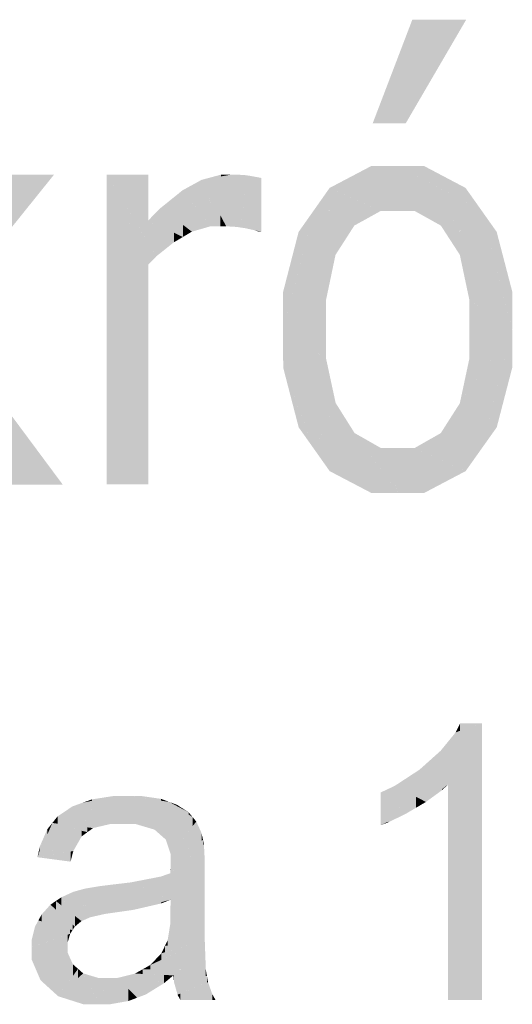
# Model space of a CAD drawing. Extents: x 64462 to 126444, y -56085 to -716.
# Tile 46 of 90: x 93325 to 93504, y -6373 to -6015. Entities that reach past the tile are written whole.
import ezdxf

# ---------------------------------------------------------------- set-up
doc = ezdxf.new("R2010")
doc.units = 0
doc.header["$LTSCALE"] = 11.25

# ---------------------------------------------------------------- blocks, each defined once
blk = doc.blocks.new('DwgObject-55396215-3381')
at = {"linetype": 'Continuous'}
for points in [[(48674.89, 21395.75), (48660.5, 21379.78), (48674.89, 21417.44)], [(48672.49, 21379.79), (48672.49, 21393.09), (48694.45, 21417.45)], [(48674.89, 21395.75), (48674.89, 21417.44), (48694.45, 21417.45)], [(48672.49, 21379.79), (48660.5, 21379.78), (48672.49, 21393.09)], [(48660.05, 21349.51), (48644.87, 21356.34), (48660.05, 21364.33)], [(48663.43, 21347.98), (48660.05, 21364.33), (48663.43, 21364.33)], [(48660.05, 21349.51), (48660.05, 21364.33), (48663.43, 21347.98)], [(48669.61, 21347.99), (48663.43, 21347.98), (48669.61, 21364.34)], [(48663.43, 21347.98), (48663.43, 21364.33), (48669.61, 21364.34)], [(48669.61, 21347.99), (48669.61, 21364.34), (48669.62, 21347.99)], [(48675.72, 21347.99), (48669.61, 21364.34), (48675.72, 21355.88)], [(48685.25, 21342.68), (48669.61, 21364.34), (48685.25, 21356.08)], [(48694.21, 21351.36), (48669.61, 21364.34), (48694.21, 21356.36)], [(48679.09, 21361.26), (48669.61, 21364.34), (48679.09, 21364.34)], [(48669.62, 21347.99), (48669.61, 21364.34), (48669.62, 21364.32)], [(48669.62, 21347.99), (48669.62, 21364.32), (48675.72, 21347.99)], [(48679.09, 21361.26), (48679.09, 21364.34), (48694.21, 21356.36)], [(48503.07, 21309.15), (48503.07, 21323.63), (48544.83, 21361.14)], [(48525.75, 21344), (48525.75, 21361.13), (48544.83, 21361.14)], [(48579.03, 21344.54), (48563.91, 21361.15), (48579.03, 21361.15)], [(48579.04, 21336.51), (48563.91, 21361.15), (48579.04, 21344.53)], [(48579.04, 21328.51), (48563.91, 21361.15), (48579.04, 21336.5)], [(48563.95, 21248.65), (48563.91, 21361.15), (48563.95, 21361.06)], [(48563.95, 21248.65), (48563.95, 21361.06), (48579.04, 21328.51)], [(48579.03, 21344.54), (48579.03, 21361.15), (48579.04, 21344.53)], [(48605.44, 21360.52), (48598.4, 21359.27), (48605.44, 21361.16)], [(48607.34, 21342.41), (48598.4, 21359.27), (48607.34, 21360.86)], [(48605.44, 21360.52), (48605.44, 21361.16), (48609.02, 21361.16)], [(48609.02, 21342.31), (48607.34, 21342.41), (48609.02, 21361.16)], [(48607.34, 21342.41), (48607.34, 21360.86), (48609.02, 21361.16)], [(48609.02, 21342.31), (48609.02, 21361.16), (48611.11, 21342.18)], [(48611, 21343.17), (48609.02, 21361.16), (48611, 21361.16)], [(48612.7, 21341.95), (48611, 21361.16), (48612.7, 21361.09)], [(48611.11, 21342.18), (48611, 21361.16), (48611.11, 21359.94)], [(48611, 21343.17), (48611, 21361.16), (48611.11, 21342.18)], [(48612.7, 21341.95), (48612.7, 21361.09), (48613.86, 21361.04)], [(48613.86, 21352.71), (48612.7, 21341.95), (48613.86, 21361.04)], [(48614.75, 21355.1), (48612.7, 21341.95), (48614.75, 21360.91)], [(48613.86, 21352.71), (48613.86, 21361.04), (48614.75, 21360.91)], [(48614.29, 21341.72), (48614.29, 21352.17), (48615.64, 21360.79)], [(48615.64, 21347.96), (48614.29, 21341.72), (48615.64, 21360.79)], [(48614.75, 21355.1), (48614.75, 21360.91), (48615.64, 21360.79)], [(48615.64, 21347.96), (48615.64, 21360.79), (48618.3, 21360.31)], [(48594.96, 21351.05), (48591.51, 21355.49), (48594.96, 21357.38)], [(48598.4, 21349.68), (48594.96, 21357.38), (48598.4, 21359.27)], [(48594.96, 21351.05), (48594.96, 21357.38), (48601.65, 21342.41)], [(48605.16, 21342.41), (48598.4, 21359.27), (48605.16, 21346.52)], [(48601.65, 21342.41), (48598.4, 21359.27), (48601.65, 21351.16)], [(48598.4, 21349.68), (48598.4, 21359.27), (48601.65, 21342.41)], [(48611.11, 21342.18), (48611.11, 21359.94), (48612.7, 21341.95)], [(48617.58, 21340.98), (48617.58, 21356.97), (48618.3, 21360.31)], [(48618.3, 21346.45), (48617.58, 21340.98), (48618.3, 21360.31)], [(48620.07, 21340.47), (48617.58, 21340.98), (48620.07, 21359.96)], [(48618.3, 21346.45), (48618.3, 21360.31), (48620.07, 21359.96)], [(48620.07, 21340.47), (48620.07, 21359.96), (48620.08, 21340.47)], [(48591.51, 21346.14), (48583.55, 21349.07), (48591.51, 21355.49)], [(48591.51, 21346.14), (48591.51, 21355.49), (48601.65, 21342.41)], [(48617.58, 21340.98), (48614.29, 21341.72), (48617.58, 21356.97)], [(48644.87, 21348.27), (48639.25, 21348.35), (48644.87, 21356.34)], [(48644.87, 21348.27), (48644.87, 21356.34), (48663.43, 21347.98)], [(48675.72, 21347.99), (48675.72, 21355.88), (48685.25, 21342.68)], [(48685.25, 21342.68), (48685.25, 21356.08), (48699.86, 21348.38)], [(48694.21, 21351.36), (48694.21, 21356.36), (48699.86, 21348.38)], [(48601.65, 21342.41), (48601.65, 21351.16), (48605.16, 21342.41)], [(48614.29, 21341.72), (48612.7, 21341.95), (48614.29, 21352.17)], [(48583.55, 21342.38), (48579.04, 21344.53), (48583.55, 21349.07)], [(48594.88, 21340.47), (48583.55, 21349.07), (48594.88, 21344.9)], [(48591.62, 21338.53), (48583.55, 21349.07), (48591.62, 21342.95)], [(48583.55, 21342.38), (48583.55, 21349.07), (48591.62, 21338.53)], [(48605.16, 21342.41), (48605.16, 21346.52), (48607.34, 21342.41)], [(48639.25, 21320.93), (48628.01, 21304.87), (48639.25, 21348.35)], [(48633.62, 21326.59), (48633.62, 21340.37), (48639.25, 21348.35)], [(48650.43, 21337.35), (48639.25, 21348.35), (48650.43, 21344)], [(48647.02, 21332.04), (48639.25, 21348.35), (48647.02, 21340.71)], [(48639.25, 21320.93), (48639.25, 21348.35), (48647.02, 21332.04)], [(48653.84, 21342.67), (48639.25, 21348.35), (48653.84, 21348.13)], [(48653.84, 21342.67), (48653.84, 21348.13), (48663.43, 21347.98)], [(48688.69, 21337.37), (48688.69, 21344.02), (48699.86, 21348.38)], [(48692.13, 21332.06), (48692.13, 21340.75), (48699.86, 21348.38)], [(48695.57, 21315.82), (48695.57, 21339.32), (48699.86, 21348.38)], [(48699.86, 21312.82), (48695.57, 21315.82), (48699.86, 21348.38)], [(48699.86, 21312.82), (48699.86, 21348.38), (48711.17, 21304.9)], [(48711.17, 21304.92), (48699.86, 21348.38), (48711.17, 21318.66)], [(48705.51, 21333.52), (48699.86, 21348.38), (48705.51, 21340.39)], [(48588.35, 21336.59), (48579.04, 21344.53), (48588.35, 21340.09)], [(48579.04, 21336.51), (48579.04, 21344.53), (48582.06, 21331.58)], [(48582.06, 21331.58), (48579.04, 21344.53), (48582.06, 21341.95)], [(48591.62, 21338.53), (48591.62, 21342.95), (48594.88, 21340.47)], [(48594.88, 21340.47), (48594.88, 21344.9), (48601.65, 21342.41)], [(48650.43, 21337.35), (48650.43, 21344), (48653.84, 21342.67)], [(48688.69, 21337.37), (48685.25, 21342.68), (48688.69, 21344.02)], [(48582.06, 21331.58), (48582.06, 21341.95), (48588.35, 21336.59)], [(48588.35, 21336.59), (48588.35, 21340.09), (48591.62, 21338.53)], [(48619.27, 21340.47), (48617.58, 21340.98), (48619.27, 21340.63)], [(48619.27, 21340.47), (48619.27, 21340.63), (48620.08, 21340.47)], [(48633.62, 21326.59), (48628.01, 21304.87), (48633.62, 21340.37)], [(48628.01, 21304.87), (48628.01, 21318.64), (48633.62, 21340.37)], [(48647.02, 21332.04), (48647.02, 21340.71), (48650.43, 21337.35)], [(48692.13, 21332.06), (48688.69, 21337.37), (48692.13, 21340.75)], [(48695.57, 21315.82), (48692.13, 21332.06), (48695.57, 21339.32)], [(48705.51, 21333.52), (48705.51, 21340.39), (48711.17, 21318.66)], [(48579.04, 21328.51), (48579.04, 21336.5), (48582.06, 21331.58)], [(48643.61, 21315.8), (48643.61, 21327.17), (48647.02, 21332.04)], [(48579.04, 21248.65), (48563.95, 21248.65), (48579.04, 21328.51)], [(48579.04, 21248.65), (48579.04, 21328.51), (48579.07, 21248.65)], [(48643.61, 21315.8), (48628.01, 21304.87), (48643.61, 21327.17)], [(48628.01, 21304.87), (48628.01, 21318.62), (48628.01, 21318.64)], [(48711.17, 21304.92), (48711.17, 21318.66), (48711.17, 21304.9)], [(48643.61, 21304.88), (48628.01, 21304.87), (48643.61, 21315.8)], [(48643.61, 21304.88), (48643.61, 21315.8), (48643.61, 21304.88)], [(48695.57, 21304.9), (48695.57, 21315.82), (48695.57, 21315.82)], [(48695.57, 21304.9), (48695.57, 21315.82), (48711.17, 21304.9)], [(48643.61, 21294.31), (48628.01, 21304.87), (48643.61, 21304.88)], [(48639.28, 21261.45), (48628.01, 21304.87), (48639.28, 21297.24)], [(48628.02, 21291.12), (48628.01, 21304.87), (48628.02, 21304.85)], [(48628.02, 21291.12), (48628.02, 21304.85), (48639.28, 21261.45)], [(48643.61, 21294.31), (48643.61, 21304.88), (48643.61, 21294.3)], [(48695.57, 21282.98), (48695.57, 21294.22), (48711.17, 21304.9)], [(48695.57, 21294.22), (48695.57, 21304.9), (48695.57, 21304.9)], [(48695.57, 21294.22), (48695.57, 21304.9), (48711.17, 21304.9)], [(48699.89, 21261.47), (48699.89, 21289.05), (48711.17, 21304.9)], [(48705.54, 21269.43), (48705.54, 21283.21), (48711.17, 21304.9)], [(48711.17, 21291.13), (48705.54, 21269.43), (48711.17, 21304.9)], [(48711.17, 21291.13), (48711.17, 21304.9), (48711.18, 21291.15)], [(48639.28, 21261.45), (48639.28, 21297.24), (48643.61, 21294.3)], [(48643.61, 21270.82), (48639.28, 21261.45), (48643.61, 21294.3)], [(48643.61, 21270.82), (48643.61, 21294.3), (48647.06, 21278.27)], [(48695.57, 21282.98), (48692.13, 21278.13), (48695.57, 21294.22)], [(48633.65, 21269.4), (48628.02, 21291.12), (48633.65, 21276.27)], [(48699.89, 21261.47), (48692.13, 21278.13), (48699.89, 21289.05)], [(48705.54, 21269.43), (48699.89, 21261.47), (48705.54, 21283.21)], [(48528.03, 21248.63), (48528.03, 21275.53), (48547.99, 21248.64)], [(48633.65, 21269.4), (48633.65, 21276.27), (48639.28, 21261.45)], [(48647.06, 21269.32), (48639.28, 21261.45), (48647.06, 21278.27)], [(48647.06, 21269.32), (48647.06, 21278.27), (48650.49, 21272.81)], [(48692.13, 21269.26), (48688.67, 21272.72), (48692.13, 21278.13)], [(48692.13, 21269.26), (48692.13, 21278.13), (48699.89, 21261.47)], [(48650.49, 21265.96), (48639.28, 21261.45), (48650.49, 21272.81)], [(48650.49, 21265.96), (48650.49, 21272.81), (48653.93, 21267.34)], [(48688.67, 21265.93), (48685.22, 21267.3), (48688.67, 21272.72)], [(48688.67, 21265.93), (48688.67, 21272.72), (48699.89, 21261.47)], [(48653.93, 21253.77), (48639.28, 21261.45), (48653.93, 21267.34)], [(48663.51, 21254.06), (48653.93, 21267.34), (48663.51, 21261.88)], [(48653.93, 21253.77), (48653.93, 21267.34), (48669.65, 21245.54)], [(48685.22, 21261.72), (48675.71, 21261.89), (48685.22, 21267.3)], [(48685.22, 21261.72), (48685.22, 21267.3), (48699.89, 21261.47)], [(48644.91, 21253.49), (48639.28, 21261.45), (48644.91, 21258.5)], [(48669.65, 21245.55), (48663.51, 21261.88), (48669.65, 21261.89)], [(48663.51, 21254.06), (48663.51, 21261.88), (48669.65, 21245.54)], [(48669.65, 21245.54), (48669.65, 21261.89), (48669.65, 21261.89)], [(48669.65, 21245.54), (48669.65, 21261.89), (48675.71, 21261.89)], [(48675.71, 21245.54), (48669.65, 21245.54), (48675.71, 21261.89)], [(48669.65, 21245.55), (48669.65, 21261.89), (48669.65, 21245.54)], [(48675.71, 21245.54), (48675.71, 21261.89), (48679.13, 21245.54)], [(48679.13, 21245.54), (48675.71, 21261.89), (48679.13, 21260.34)], [(48694.25, 21253.51), (48675.71, 21261.89), (48694.25, 21261.57)], [(48694.25, 21253.51), (48694.25, 21261.57), (48699.89, 21261.47)], [(48644.91, 21253.49), (48644.91, 21258.5), (48669.65, 21245.54)], [(48679.13, 21245.54), (48679.13, 21260.34), (48694.25, 21253.51)], [(48660.1, 21245.53), (48644.91, 21253.49), (48660.1, 21248.61)], [(48660.1, 21245.53), (48660.1, 21248.61), (48669.65, 21245.54)], [(48700.16, 21061.48), (48690.63, 21158.64), (48700.16, 21161.88)], [(48692.23, 21159.19), (48690.63, 21158.64), (48692.23, 21161.88)], [(48692.23, 21159.19), (48692.23, 21161.88), (48700.16, 21161.88)], [(48687.86, 21061.48), (48687.86, 21139.72), (48690.63, 21158.64)], [(48690.63, 21061.48), (48687.86, 21061.48), (48690.63, 21158.64)], [(48687.86, 21139.72), (48687.86, 21155.24), (48690.63, 21158.64)], [(48690.63, 21061.48), (48690.63, 21158.64), (48700.16, 21061.48)], [(48687.86, 21139.72), (48685.18, 21151.96), (48687.86, 21155.24)], [(48685.18, 21143.32), (48681.33, 21148.51), (48685.18, 21151.96)], [(48685.18, 21143.32), (48685.18, 21151.96), (48687.86, 21139.72)], [(48681.33, 21143.08), (48677.49, 21145.07), (48681.33, 21148.51)], [(48681.33, 21143.08), (48681.33, 21148.51), (48687.86, 21139.72)], [(48677.49, 21134.58), (48668.5, 21139.2), (48677.49, 21145.07)], [(48679.84, 21133.37), (48677.49, 21145.07), (48679.84, 21143.85)], [(48677.49, 21134.58), (48677.49, 21145.07), (48679.84, 21133.37)], [(48679.84, 21133.37), (48679.84, 21143.85), (48687.86, 21139.72)], [(48668.5, 21132.56), (48663.36, 21136.78), (48668.5, 21139.2)], [(48676.25, 21131.26), (48668.5, 21139.2), (48676.25, 21135.22)], [(48672.66, 21129.14), (48668.5, 21139.2), (48672.66, 21134.94)], [(48668.5, 21132.56), (48668.5, 21139.2), (48672.66, 21129.14)], [(48685.64, 21137.6), (48685.64, 21137.97), (48687.86, 21139.72)], [(48558.63, 21133.8), (48558.63, 21134.3), (48566.85, 21135.58)], [(48566.85, 21125.38), (48565.4, 21125.38), (48566.85, 21135.58)], [(48565.4, 21125.38), (48565.4, 21135.27), (48566.85, 21135.58)], [(48571.52, 21129.23), (48566.85, 21135.58), (48571.52, 21135.58)], [(48569.72, 21125.38), (48566.85, 21135.58), (48569.72, 21131.68)], [(48566.85, 21125.38), (48566.85, 21135.58), (48569.72, 21125.38)], [(48571.52, 21129.23), (48571.52, 21135.58), (48574.35, 21125.38)], [(48574.35, 21125.38), (48571.52, 21135.58), (48574.35, 21132.04)], [(48581.33, 21123.31), (48571.52, 21135.58), (48581.33, 21134.16)], [(48583.7, 21133.82), (48571.52, 21135.58), (48583.7, 21134.49)], [(48576.16, 21135.17), (48571.52, 21135.58), (48576.16, 21135.58)], [(48576.16, 21135.17), (48576.16, 21135.58), (48583.7, 21134.49)], [(48663.36, 21124.92), (48663.36, 21136.78), (48672.66, 21129.14)], [(48685.64, 21137.6), (48679.84, 21133.37), (48685.64, 21137.97)], [(48555.09, 21128.01), (48551.54, 21131.75), (48555.09, 21133.03)], [(48565.4, 21125.38), (48555.09, 21133.03), (48565.4, 21135.27)], [(48558.63, 21133.8), (48555.09, 21133.03), (48558.63, 21134.3)], [(48555.09, 21128.01), (48555.09, 21133.03), (48559.01, 21123.87)], [(48559.01, 21123.87), (48555.09, 21133.03), (48559.01, 21130.12)], [(48574.35, 21125.38), (48574.35, 21132.04), (48581.33, 21123.31)], [(48581.33, 21123.31), (48581.33, 21134.16), (48586.6, 21133.4)], [(48583.68, 21121.23), (48583.68, 21127.81), (48586.6, 21133.4)], [(48583.7, 21133.82), (48583.7, 21134.49), (48586.6, 21133.4)], [(48586.6, 21116.12), (48585.42, 21119.7), (48586.6, 21133.4)], [(48585.42, 21119.7), (48585.42, 21128.48), (48586.6, 21133.4)], [(48593.76, 21128.79), (48586.6, 21133.4), (48593.76, 21129.56)], [(48589.5, 21131.85), (48586.6, 21133.4), (48589.5, 21132.31)], [(48587.16, 21114.43), (48586.6, 21133.4), (48587.16, 21133.04)], [(48586.6, 21116.12), (48586.6, 21133.4), (48587.16, 21114.43)], [(48587.16, 21114.43), (48587.16, 21133.04), (48595.12, 21127.91)], [(48589.5, 21131.85), (48589.5, 21132.31), (48593.76, 21129.56)], [(48672.66, 21129.14), (48672.66, 21134.94), (48676.25, 21131.26)], [(48676.25, 21131.26), (48676.25, 21135.22), (48679.84, 21133.37)], [(48551.54, 21126.32), (48546.12, 21128.1), (48551.54, 21131.75)], [(48551.54, 21126.32), (48551.54, 21131.75), (48559.01, 21123.87)], [(48559.01, 21123.87), (48559.01, 21130.12), (48565.4, 21125.38)], [(48569.72, 21125.38), (48569.72, 21131.68), (48574.35, 21125.38)], [(48585.42, 21119.7), (48583.68, 21121.23), (48585.42, 21128.48)], [(48593.76, 21128.79), (48593.76, 21129.56), (48595.12, 21127.91)], [(48666.21, 21125.97), (48666.21, 21126.22), (48672.66, 21129.14)], [(48544.24, 21115.83), (48538.86, 21113.28), (48544.24, 21125.73)], [(48542.37, 21121.4), (48542.37, 21123.36), (48544.24, 21125.73)], [(48546.12, 21125.49), (48544.24, 21125.73), (48546.12, 21128.1)], [(48556.95, 21122.37), (48544.24, 21125.73), (48556.95, 21124.13)], [(48554.89, 21120.86), (48544.24, 21125.73), (48554.89, 21122.91)], [(48544.24, 21115.83), (48544.24, 21125.73), (48554.89, 21120.86)], [(48546.12, 21125.49), (48546.12, 21128.1), (48559.01, 21123.87)], [(48583.68, 21121.23), (48581.33, 21123.31), (48583.68, 21127.81)], [(48595.12, 21124.52), (48587.16, 21114.43), (48595.12, 21127.91)], [(48596.49, 21120.77), (48587.16, 21114.43), (48596.49, 21126.25)], [(48595.12, 21124.52), (48595.12, 21127.91), (48596.49, 21126.25)], [(48596.49, 21120.77), (48596.49, 21126.25), (48598.4, 21122.07)], [(48666.21, 21125.97), (48663.36, 21124.92), (48666.21, 21126.22)], [(48542.37, 21121.4), (48538.86, 21113.28), (48542.37, 21123.36)], [(48539.67, 21115.63), (48539.67, 21117.14), (48542.37, 21123.36)], [(48554.89, 21120.86), (48554.89, 21122.91), (48556.95, 21122.37)], [(48556.95, 21122.37), (48556.95, 21124.13), (48559.01, 21123.87)], [(48598.4, 21119.31), (48587.16, 21114.43), (48598.4, 21122.07)], [(48598.4, 21119.31), (48598.4, 21122.07), (48598.94, 21119.55)], [(48551.84, 21115.52), (48538.86, 21113.28), (48551.84, 21119.42)], [(48551.84, 21115.52), (48551.84, 21119.42), (48554.89, 21120.86)], [(48587.12, 21107.51), (48587.12, 21108.74), (48599.25, 21117.98)], [(48598.94, 21117.89), (48587.16, 21114.43), (48598.94, 21119.55)], [(48599.25, 21111.96), (48587.16, 21097.88), (48599.25, 21117.98)], [(48587.16, 21097.88), (48587.16, 21107.54), (48599.25, 21117.98)], [(48587.16, 21108.77), (48587.16, 21110.34), (48599.25, 21117.98)], [(48587.16, 21110.34), (48587.16, 21110.68), (48599.25, 21117.98)], [(48587.16, 21110.68), (48587.16, 21114.43), (48599.25, 21117.98)], [(48598.94, 21117.89), (48598.94, 21119.55), (48599.25, 21117.98)], [(48599.25, 21111.96), (48599.25, 21117.98), (48599.56, 21112.32)], [(48539.67, 21115.63), (48538.86, 21113.28), (48539.67, 21117.14)], [(48550.86, 21111.68), (48538.86, 21113.28), (48550.86, 21115.35)], [(48550.86, 21111.68), (48550.86, 21115.35), (48551.84, 21115.52)], [(48599.56, 21108.23), (48587.16, 21097.88), (48599.56, 21112.32)], [(48587.09, 21098.04), (48583.58, 21106.26), (48587.09, 21107.48)], [(48587.12, 21107.51), (48587.09, 21107.48), (48587.12, 21108.74)], [(48599.56, 21091.86), (48587.09, 21093.38), (48599.56, 21108.23)], [(48587.16, 21097.88), (48587.09, 21107.48), (48587.16, 21107.54)], [(48587.09, 21098.04), (48587.09, 21107.48), (48587.16, 21097.88)], [(48587.16, 21108.77), (48587.12, 21108.74), (48587.16, 21110.34)], [(48587.16, 21093.46), (48587.16, 21097.88), (48599.56, 21108.23)], [(48572.65, 21095.4), (48565.22, 21103.26), (48572.65, 21104.14)], [(48583.58, 21099.43), (48572.65, 21104.14), (48583.58, 21106.26)], [(48572.65, 21095.4), (48572.65, 21104.14), (48573.79, 21094.2)], [(48573.79, 21094.2), (48572.65, 21104.14), (48573.79, 21103.65)], [(48573.79, 21094.2), (48573.79, 21103.65), (48587.16, 21097.88)], [(48583.58, 21099.43), (48583.58, 21106.26), (48587.16, 21097.88)], [(48551.88, 21093.56), (48547.47, 21098.72), (48551.88, 21100.73)], [(48554.33, 21091.92), (48551.88, 21100.73), (48554.33, 21101.41)], [(48551.88, 21093.56), (48551.88, 21100.73), (48554.83, 21090.1)], [(48556.13, 21096.49), (48554.33, 21101.41), (48556.13, 21101.89)], [(48556.4, 21090.78), (48554.33, 21101.41), (48556.4, 21095.75)], [(48554.83, 21090.1), (48554.33, 21101.41), (48554.83, 21098.82)], [(48554.33, 21091.92), (48554.33, 21101.41), (48554.83, 21090.1)], [(48561.58, 21094.92), (48556.13, 21101.89), (48561.58, 21102.81)], [(48556.13, 21096.49), (48556.13, 21101.89), (48557.97, 21091.47)], [(48557.97, 21091.47), (48556.13, 21101.89), (48557.97, 21099.54)], [(48565.22, 21096.5), (48561.58, 21102.81), (48565.22, 21103.26)], [(48561.58, 21094.92), (48561.58, 21102.81), (48563.32, 21092.7)], [(48563.32, 21092.7), (48561.58, 21102.81), (48563.32, 21099.8)], [(48563.32, 21092.7), (48563.32, 21099.8), (48567.11, 21093.24)], [(48565.22, 21096.5), (48565.22, 21103.26), (48567.11, 21093.24)], [(48567.11, 21093.24), (48565.22, 21103.26), (48567.11, 21101.26)], [(48567.11, 21093.24), (48567.11, 21101.26), (48573.79, 21094.2)], [(48545.51, 21094.3), (48543.55, 21096.06), (48545.51, 21097.39)], [(48547.47, 21095.86), (48545.51, 21097.39), (48547.47, 21098.72)], [(48545.51, 21094.3), (48545.51, 21097.39), (48552.41, 21088.1)], [(48552.41, 21088.1), (48545.51, 21097.39), (48552.41, 21091.99)], [(48547.47, 21095.86), (48547.47, 21098.72), (48554.83, 21090.1)], [(48554.83, 21090.1), (48554.83, 21098.82), (48556.4, 21090.78)], [(48557.97, 21091.47), (48557.97, 21099.54), (48563.32, 21092.7)], [(48583.81, 21096.52), (48573.79, 21094.2), (48583.81, 21096.96)], [(48583.81, 21096.52), (48583.81, 21096.96), (48587.16, 21097.88)], [(48587.16, 21093.46), (48587.09, 21093.38), (48587.16, 21097.88)], [(48543.55, 21090.9), (48540.38, 21092.53), (48543.55, 21096.06)], [(48551.56, 21086.79), (48543.55, 21096.06), (48551.56, 21088.87)], [(48543.55, 21090.9), (48543.55, 21096.06), (48551.56, 21086.79)], [(48556.4, 21090.78), (48556.4, 21095.75), (48557.97, 21091.47)], [(48587.09, 21089.32), (48587.09, 21093.38), (48599.56, 21091.86)], [(48539.17, 21081.46), (48536.76, 21080.61), (48539.17, 21090.33)], [(48537.96, 21085.47), (48537.96, 21088.13), (48539.17, 21090.33)], [(48540.38, 21089.99), (48539.17, 21090.33), (48540.38, 21092.53)], [(48539.17, 21081.46), (48539.17, 21090.33), (48550.71, 21085.48)], [(48550.71, 21085.48), (48539.17, 21090.33), (48550.71, 21087.03)], [(48540.38, 21089.99), (48540.38, 21092.53), (48551.56, 21086.79)], [(48552.41, 21088.1), (48552.41, 21091.99), (48554.83, 21090.1)], [(48599.56, 21083.3), (48586.1, 21083.17), (48599.56, 21091.86)], [(48587.09, 21083.81), (48586.1, 21083.17), (48587.09, 21089.32)], [(48587.09, 21083.81), (48587.09, 21089.32), (48599.56, 21091.86)], [(48537.96, 21085.47), (48536.76, 21080.61), (48537.96, 21088.13)], [(48536.76, 21080.61), (48536.76, 21083.27), (48537.96, 21088.13)], [(48549.86, 21082.56), (48549.86, 21085.18), (48550.71, 21085.48)], [(48550.71, 21085.48), (48550.71, 21087.03), (48551.56, 21086.79)], [(48551.56, 21086.79), (48551.56, 21088.87), (48552.41, 21088.1)], [(48549.86, 21082.56), (48536.76, 21080.61), (48549.86, 21085.18)], [(48549.86, 21080.95), (48536.76, 21080.61), (48549.86, 21082.56)], [(48599.56, 21072.5), (48579.77, 21074.14), (48599.56, 21083.3)], [(48583.82, 21076.02), (48583.82, 21078.39), (48599.56, 21083.3)], [(48585.11, 21078.8), (48585.11, 21081.09), (48599.56, 21083.3)], [(48586.1, 21081.24), (48585.11, 21081.09), (48586.1, 21083.17)], [(48586.1, 21081.24), (48586.1, 21083.17), (48599.56, 21083.3)], [(48599.56, 21072.5), (48599.56, 21083.3), (48599.95, 21072.47)], [(48549.86, 21078.49), (48536.76, 21080.61), (48549.86, 21080.95)], [(48536.76, 21076.08), (48536.76, 21080.61), (48549.86, 21078.49)], [(48539.96, 21068.63), (48539.96, 21076.67), (48549.86, 21078.49)], [(48543.16, 21065.71), (48543.16, 21071.82), (48549.86, 21078.49)], [(48549.86, 21072.51), (48543.16, 21065.71), (48549.86, 21078.49)], [(48549.86, 21072.51), (48549.86, 21078.49), (48551.71, 21074.4)], [(48583.82, 21076.02), (48579.77, 21074.14), (48583.82, 21078.39)], [(48585.11, 21078.8), (48583.82, 21078.39), (48585.11, 21081.09)], [(48539.96, 21068.63), (48536.76, 21076.08), (48539.96, 21076.67)], [(48543.16, 21065.71), (48539.96, 21068.63), (48543.16, 21071.82)], [(48551.71, 21070.2), (48546.36, 21062.8), (48551.71, 21074.4)], [(48546.36, 21062.8), (48546.36, 21068.97), (48551.71, 21074.4)], [(48553.57, 21069.42), (48546.36, 21062.8), (48553.57, 21072.76)], [(48555.42, 21059.92), (48546.36, 21062.8), (48555.42, 21071.12)], [(48551.71, 21070.2), (48551.71, 21074.4), (48553.57, 21072.76)], [(48553.57, 21069.42), (48553.57, 21072.76), (48555.42, 21071.12)], [(48555.42, 21059.92), (48555.42, 21071.12), (48555.52, 21059.88)], [(48555.52, 21059.88), (48555.42, 21071.12), (48555.52, 21070.93)], [(48560.85, 21061.06), (48555.42, 21071.12), (48560.85, 21069.48)], [(48577.01, 21070.91), (48574.26, 21071.04), (48577.01, 21072.59)], [(48579.77, 21072.58), (48577.01, 21072.59), (48579.77, 21074.14)], [(48588.16, 21070.38), (48577.01, 21072.59), (48588.16, 21072.53)], [(48577.01, 21070.91), (48577.01, 21072.59), (48588.16, 21070.38)], [(48579.77, 21072.58), (48579.77, 21074.14), (48599.95, 21072.47)], [(48588.16, 21070.38), (48588.16, 21072.53), (48599.95, 21072.47)], [(48588.43, 21067.84), (48588.43, 21070.43), (48599.95, 21072.47)], [(48599.95, 21070.12), (48588.43, 21067.84), (48599.95, 21072.47)], [(48599.95, 21070.12), (48599.95, 21072.47), (48600.34, 21070.2)], [(48546.36, 21062.8), (48543.16, 21065.71), (48546.36, 21068.97)], [(48555.52, 21059.88), (48555.52, 21070.93), (48561.48, 21059.88)], [(48564.42, 21061.4), (48560.85, 21069.48), (48564.42, 21069.48)], [(48561.48, 21059.88), (48560.85, 21069.48), (48561.48, 21068.05)], [(48560.85, 21061.06), (48560.85, 21069.48), (48561.48, 21059.88)], [(48561.48, 21059.88), (48561.48, 21068.05), (48565.09, 21059.88)], [(48564.42, 21061.4), (48564.42, 21069.48), (48565.09, 21059.88)], [(48565.09, 21059.88), (48564.42, 21069.48), (48565.09, 21069.48)], [(48565.09, 21059.88), (48565.09, 21069.48), (48567.96, 21069.48)], [(48567.96, 21060.39), (48565.09, 21059.88), (48567.96, 21069.48)], [(48574.26, 21063.02), (48567.96, 21069.48), (48574.26, 21071.04)], [(48567.96, 21060.39), (48567.96, 21069.48), (48571.85, 21061.07)], [(48571.85, 21061.07), (48567.96, 21069.48), (48571.85, 21065.49)], [(48575, 21062.25), (48574.26, 21071.04), (48575, 21069.59)], [(48578.15, 21063.44), (48574.26, 21071.04), (48578.15, 21069.72)], [(48584.73, 21067.5), (48574.26, 21071.04), (48584.73, 21070.54)], [(48574.26, 21063.02), (48574.26, 21071.04), (48575, 21062.25)], [(48575, 21062.25), (48575, 21069.59), (48578.15, 21063.44)], [(48578.15, 21063.44), (48578.15, 21069.72), (48584.73, 21067.5)], [(48584.73, 21067.5), (48584.73, 21070.54), (48588.16, 21070.38)], [(48588.43, 21067.84), (48588.16, 21070.38), (48588.43, 21070.43)], [(48589.68, 21063.39), (48588.43, 21067.84), (48589.68, 21068.08)], [(48600.34, 21067.76), (48589.68, 21063.39), (48600.34, 21070.2)], [(48589.68, 21063.39), (48589.68, 21068.08), (48600.34, 21070.2)], [(48600.74, 21063.29), (48590.66, 21061.48), (48600.74, 21067.92)], [(48590.66, 21061.48), (48590.66, 21063.78), (48600.74, 21067.92)], [(48600.34, 21067.76), (48600.34, 21070.2), (48600.74, 21067.92)], [(48600.74, 21063.29), (48600.74, 21067.92), (48602.29, 21063.57)], [(48571.85, 21061.07), (48571.85, 21065.49), (48575, 21062.25)], [(48590.66, 21061.48), (48589.68, 21063.39), (48590.66, 21063.78)], [(48602.29, 21061.48), (48590.66, 21061.48), (48602.29, 21063.57)], [(48602.29, 21061.48), (48602.29, 21063.57), (48603.46, 21061.48)]]:
    blk.add_hatch(color=1, dxfattribs=at).paths.add_polyline_path(points)

msp = doc.modelspace()

# ---------------------------------------------------------------- block references
msp.add_blockref('DwgObject-55396215-3381', (44793.1, -27432.61))

doc.saveas('drawing.dxf')
